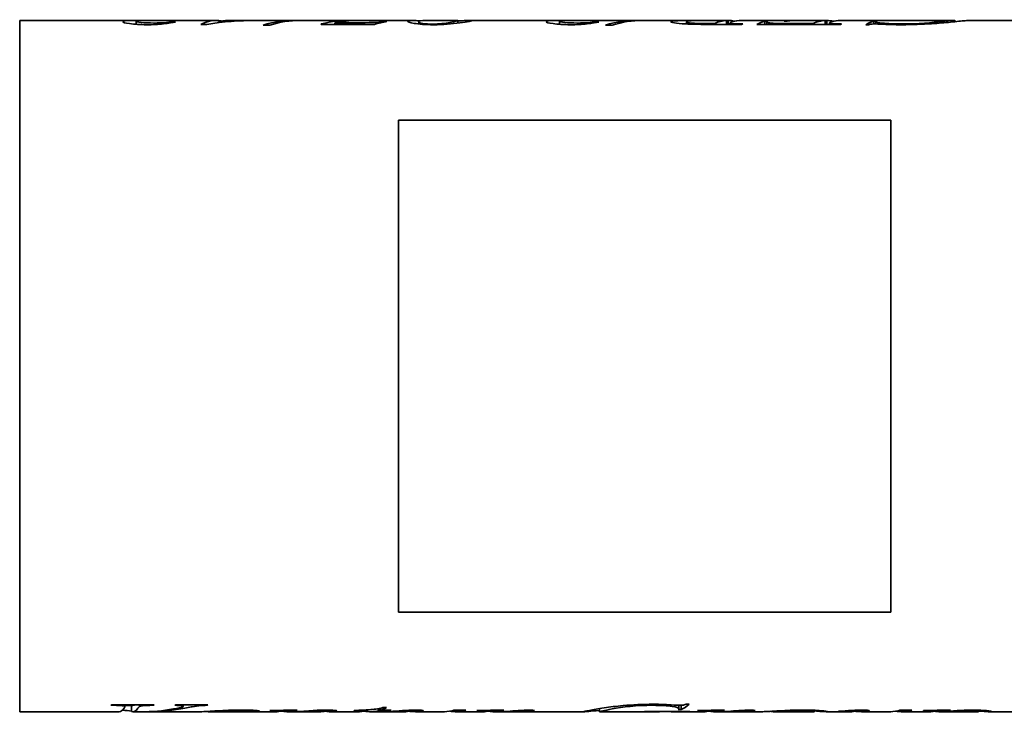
# Model space of a CAD drawing. Header units: millimetres. Extents: x 86 to 334, y 49 to 248.
# Tile 1 of 2: x 86 to 242, y 93 to 203. Entities that reach past the tile are written whole.
import ezdxf

# ---------------------------------------------------------------- set-up
doc = ezdxf.new("R2010")
doc.units = ezdxf.units.MM
doc.layers.add('Krawędzie widoczne(ISO)', color=7, linetype='Continuous', lineweight=35, true_color=0x262659)

msp = doc.modelspace()

# ---------------------------------------------------------------- linework, layer by layer
at = {"layer": 'Krawędzie widoczne(ISO)'}
for p, q in [((86, 202.8), (86, 93.2)), ((86, 202.8), (104.5, 202.8)), ((105.83, 202.8), (117.1, 202.8)), ((118.94, 202.8), (122.13, 202.8)), ((123.36, 202.8), (129.33, 202.8)), ((130.41, 202.8), (138.18, 202.8)), ((139.46, 202.8), (148.04, 202.8)), ((150.38, 202.8), (155.3, 202.8)), ((155.39, 202.38), (155.39, 202.79)), ((157.49, 202.8), (171.58, 202.8)), ((172.91, 202.8), (183.57, 202.8)), ((184.65, 202.8), (193.18, 202.8)), ((193.88, 202.79), (193.88, 202.8)), ((197.97, 202.18), (197.97, 202.79)), ((198.24, 202.18), (198.24, 202.8)), ((200.31, 202.8), (207.99, 202.8)), ((213.61, 202.8), (211.36, 202.8)), ((211.58, 202.8), (213.86, 202.8)), ((213.61, 202.18), (213.61, 202.8)), ((213.86, 202.18), (213.86, 202.8)), ((216.02, 202.8), (233.96, 202.8)), ((236.48, 202.8), (254, 202.8)), ((104.44, 202.18), (104.44, 202.67)), ((110.22, 202.46), (110.22, 202.57)), ((115.65, 202.18), (114.71, 202.18)), ((117.49, 202.44), (117.49, 202.57)), ((117.94, 202.69), (117.94, 202.72)), ((125.61, 202.04), (124.56, 202.04)), ((133.75, 202.24), (133.75, 202.18)), ((142.21, 202.18), (133.75, 202.18)), ((135.93, 202.44), (139.97, 202.44)), ((135.93, 202.18), (135.93, 202.44)), ((143.67, 202.61), (144.18, 202.61)), ((143.67, 202.52), (143.67, 202.61)), ((149.21, 202.23), (149.21, 202.56)), ((171.53, 202.18), (171.53, 202.67)), ((177.31, 202.46), (177.31, 202.57)), ((179.85, 202.04), (178.79, 202.04)), ((191.64, 202.24), (191.64, 202.6)), ((200.38, 202.18), (194.26, 202.18)), ((196.08, 202.18), (196.08, 202.32)), ((198.49, 202.18), (198.49, 202.38)), ((216.03, 202.18), (202.78, 202.18)), ((204.03, 202.66), (204.5, 202.66)), ((204.03, 202.18), (204.03, 202.66)), ((204.36, 202.18), (204.36, 202.55)), ((205.99, 202.18), (205.99, 202.32)), ((207.58, 202.71), (207.11, 202.71)), ((208.24, 202.3), (211.67, 202.3)), ((211.67, 202.18), (211.67, 202.3)), ((214.26, 202.18), (214.26, 202.38)), ((220.47, 202.12), (220.01, 202.12)), ((221.28, 202.7), (221.74, 202.7)), ((221.28, 202.24), (221.28, 202.7)), ((221.63, 202.24), (221.63, 202.6)), ((234.18, 202.6), (234.18, 202.75)), ((146, 187), (146, 109)), ((224, 187), (146, 187)), ((224, 109), (224, 187)), ((146, 109), (224, 109)), ((100.9, 94.22), (100.44, 94.22)), ((100.56, 94.31), (107.28, 94.31)), ((102.63, 94.31), (102.63, 93.98)), ((102.63, 94.2), (103.94, 94.2)), ((103.73, 94.2), (103.73, 93.24)), ((104.99, 94.31), (104.99, 94.04)), ((107.15, 94.31), (107.15, 94.22)), ((110.7, 94.31), (115.8, 94.31)), ((111.91, 94.31), (111.91, 94.06)), ((114.7, 94.31), (114.7, 94.18)), ((115.67, 94.31), (115.67, 94.22)), ((142.84, 93.71), (142.84, 93.37)), ((143.09, 93.76), (143.09, 93.44)), ((143.55, 93.86), (144.1, 93.86)), ((177.87, 93.7), (177.87, 93.2)), ((190.42, 94.22), (190.42, 93.71)), ((190.77, 94.23), (190.77, 93.54)), ((191.58, 94.39), (192.03, 94.39)), ((86, 93.2), (101.76, 93.2)), ((103.94, 93.2), (105.25, 93.2)), ((106.25, 93.2), (114.23, 93.2)), ((115.77, 93.26), (115.77, 93.25)), ((115.84, 93.26), (115.84, 93.21)), ((115.92, 93.27), (115.92, 93.2)), ((116.1, 93.2), (118.73, 93.2)), ((120.86, 93.2), (126.51, 93.2)), ((122.19, 93.46), (122.19, 93.32)), ((125.73, 93.4), (125.73, 93.36)), ((127.47, 93.42), (127.47, 93.32)), ((128.31, 93.44), (128.31, 93.2)), ((128.39, 93.2), (128.5, 93.2)), ((129.34, 93.2), (133.31, 93.2)), ((134.26, 93.46), (134.26, 93.3)), ((135.27, 93.2), (139.53, 93.2)), ((140.83, 93.37), (138.91, 93.37)), ((140.56, 93.31), (140.56, 93.29)), ((140.83, 93.48), (140.83, 93.37)), ((141.51, 93.2), (146.78, 93.2)), ((144.62, 93.37), (142.84, 93.37)), ((143.09, 93.44), (144.83, 93.44)), ((144.62, 93.44), (144.62, 93.37)), ((145.44, 93.3), (145.44, 93.25)), ((147.9, 93.45), (147.9, 93.32)), ((148.78, 93.2), (152.86, 93.2)), ((153.31, 93.21), (153.31, 93.2)), ((154.78, 93.44), (156.69, 93.44)), ((155.15, 93.2), (159.38, 93.2)), ((158.58, 93.4), (158.58, 93.36)), ((160.13, 93.43), (160.13, 93.36)), ((160.31, 93.43), (160.31, 93.33)), ((160.59, 93.43), (160.59, 93.26)), ((160.95, 93.44), (160.95, 93.2)), ((161.15, 93.2), (161.38, 93.2)), ((161.99, 93.2), (175.37, 93.2)), ((163.76, 93.3), (163.76, 93.25)), ((165.49, 93.42), (165.49, 93.29)), ((167.1, 93.46), (167.1, 93.28)), ((177.88, 93.2), (187.2, 93.2)), ((185.33, 93.24), (184.98, 93.24)), ((185.12, 93.26), (192.17, 93.26)), ((187.03, 93.26), (187.03, 93.23)), ((187.35, 93.26), (187.35, 93.21)), ((189.45, 93.2), (194.34, 93.2)), ((190.77, 93.54), (190.31, 93.54)), ((192.05, 93.26), (192.05, 93.24)), ((193.53, 93.4), (193.53, 93.36)), ((195.09, 93.43), (195.09, 93.36)), ((195.27, 93.43), (195.27, 93.33)), ((195.55, 93.43), (195.55, 93.26)), ((195.91, 93.44), (195.91, 93.2)), ((196.11, 93.2), (196.33, 93.2)), ((196.95, 93.2), (203.27, 93.2)), ((198.72, 93.3), (198.72, 93.25)), ((200.45, 93.42), (200.45, 93.29)), ((202.06, 93.46), (202.06, 93.28)), ((205.47, 93.2), (211.63, 93.2)), ((211.92, 93.43), (211.92, 93.25)), ((213.82, 93.2), (217.43, 93.2)), ((216.09, 93.3), (216.09, 93.25)), ((218.55, 93.45), (218.55, 93.32)), ((219.44, 93.2), (223.51, 93.2)), ((223.97, 93.21), (223.97, 93.2)), ((225.44, 93.44), (227.34, 93.44)), ((225.8, 93.2), (230.01, 93.2)), ((229.17, 93.41), (229.17, 93.37)), ((230.98, 93.43), (230.98, 93.32)), ((231.95, 93.2), (237.56, 93.2)), ((232.62, 93.45), (232.62, 93.26)), ((237.88, 93.46), (237.88, 93.25)), ((239.58, 93.2), (254, 93.2))]:
    msp.add_line(p, q, dxfattribs=at)
for points in [[(102.71, 202.73), (103.12, 202.78), (103.86, 202.81), (104.93, 202.8)], [(105.4, 202.8), (104.76, 202.79), (104.44, 202.75), (104.44, 202.67)], [(104.93, 202.8), (105.04, 202.8), (105.15, 202.79), (105.26, 202.79)], [(105.83, 202.8), (105.68, 202.8), (105.53, 202.8), (105.4, 202.8)], [(114.71, 202.18), (115.79, 202.74), (116.87, 202.92), (117.94, 202.72)], [(123.36, 202.8), (120.79, 202.8), (118.22, 202.59), (115.65, 202.18)], [(117.49, 202.57), (119.24, 202.74), (120.99, 202.82), (122.74, 202.8)], [(118.94, 202.8), (118.46, 202.8), (117.97, 202.72), (117.49, 202.57)], [(124.56, 202.04), (126.33, 202.6), (128.1, 202.85), (129.87, 202.79)], [(130.41, 202.8), (128.81, 202.8), (127.21, 202.55), (125.61, 202.04)], [(133.75, 202.24), (135.44, 202.67), (137.13, 202.85), (138.83, 202.79)], [(139.46, 202.8), (138.29, 202.8), (137.11, 202.68), (135.93, 202.44)], [(150.38, 202.8), (149.6, 202.8), (149.21, 202.71), (149.21, 202.56)], [(155.39, 202.79), (155.39, 202.8), (155.36, 202.8), (155.3, 202.8)], [(169.79, 202.73), (170.2, 202.78), (170.94, 202.81), (172.01, 202.8)], [(172.49, 202.8), (171.85, 202.79), (171.53, 202.75), (171.53, 202.67)], [(172.01, 202.8), (172.12, 202.8), (172.23, 202.79), (172.34, 202.79)], [(172.91, 202.8), (172.76, 202.8), (172.62, 202.8), (172.49, 202.8)], [(178.79, 202.04), (180.56, 202.6), (182.33, 202.85), (184.11, 202.79)], [(184.65, 202.8), (183.05, 202.8), (181.45, 202.55), (179.85, 202.04)], [(193.88, 202.8), (193.63, 202.8), (193.4, 202.8), (193.18, 202.8)], [(196.08, 202.32), (196.71, 202.6), (197.34, 202.77), (197.97, 202.79)], [(197.97, 202.79), (197.43, 202.79), (197.03, 202.79), (196.79, 202.79)], [(197.22, 202.8), (197.5, 202.8), (197.84, 202.8), (198.24, 202.8)], [(198.24, 202.8), (198.57, 202.8), (198.91, 202.75), (199.24, 202.68)], [(200.31, 202.8), (199.83, 202.8), (199.35, 202.72), (198.88, 202.57)], [(207.11, 202.71), (207.56, 202.8), (208.02, 202.82), (208.47, 202.77)], [(211.67, 202.3), (212.31, 202.61), (212.96, 202.77), (213.61, 202.8)], [(213.86, 202.8), (214.21, 202.79), (214.56, 202.75), (214.91, 202.66)], [(216.02, 202.8), (215.56, 202.8), (215.09, 202.73), (214.63, 202.58)], [(232.19, 202.64), (233.52, 202.79), (234.18, 202.85), (234.18, 202.75)], [(102.32, 202.59), (102.32, 202.65), (102.45, 202.7), (102.71, 202.73)], [(107.32, 202.39), (108.5, 202.39), (109.46, 202.47), (110.22, 202.57)], [(110.22, 202.57), (110.37, 202.56), (110.52, 202.56), (110.67, 202.55)], [(144.18, 202.61), (143.52, 202.51), (142.87, 202.36), (142.21, 202.18)], [(169.4, 202.59), (169.4, 202.65), (169.53, 202.7), (169.79, 202.73)], [(174.4, 202.39), (175.58, 202.39), (176.55, 202.47), (177.31, 202.57)], [(177.31, 202.57), (177.45, 202.56), (177.6, 202.56), (177.75, 202.55)], [(194.92, 202.3), (195.22, 202.3), (195.61, 202.3), (196.08, 202.32)], [(198.88, 202.57), (198.62, 202.5), (198.49, 202.42), (198.49, 202.38)], [(200.15, 202.25), (200.29, 202.25), (200.42, 202.24), (200.54, 202.24)], [(200.54, 202.24), (200.49, 202.22), (200.43, 202.2), (200.38, 202.18)], [(202.78, 202.18), (203.19, 202.39), (203.61, 202.55), (204.03, 202.66)], [(204.5, 202.66), (204.41, 202.62), (204.36, 202.58), (204.36, 202.55)], [(205.99, 202.32), (206.33, 202.31), (207.08, 202.3), (208.24, 202.3)], [(214.63, 202.58), (214.38, 202.51), (214.26, 202.44), (214.26, 202.38)], [(216.18, 202.24), (216.13, 202.22), (216.08, 202.2), (216.03, 202.18)], [(220.01, 202.12), (220.44, 202.4), (220.86, 202.59), (221.28, 202.7)], [(222.44, 202.21), (222.05, 202.23), (221.75, 202.24), (221.57, 202.24)], [(221.74, 202.7), (221.66, 202.66), (221.63, 202.62), (221.63, 202.6)], [(225.75, 202.12), (224.54, 202.12), (223.44, 202.15), (222.44, 202.21)], [(225.75, 202.24), (228.38, 202.24), (230.53, 202.46), (232.19, 202.64)], [(230.46, 202.28), (228.96, 202.18), (227.39, 202.12), (225.75, 202.12)], [(100.44, 94.22), (100.48, 94.25), (100.52, 94.28), (100.56, 94.31)], [(101.76, 93.2), (102.02, 93.2), (102.28, 93.39), (102.53, 93.76)], [(102.53, 93.76), (102.6, 93.86), (102.63, 93.94), (102.63, 93.98)], [(104.74, 93.79), (104.41, 93.3), (104.07, 93.11), (103.73, 93.24)], [(104.29, 94.31), (104.17, 94.24), (104.05, 94.2), (103.94, 94.2)], [(104.99, 94.04), (104.91, 94.01), (104.83, 93.92), (104.74, 93.79)], [(105.25, 93.2), (106.96, 93.2), (108.66, 93.35), (110.37, 93.64)], [(111.16, 93.61), (109.36, 93.31), (107.55, 93.17), (105.75, 93.2)], [(107.28, 94.31), (107.24, 94.28), (107.19, 94.25), (107.15, 94.22)], [(110.37, 93.64), (111.09, 93.77), (111.54, 93.88), (111.73, 93.94)], [(110.55, 94.22), (110.6, 94.25), (110.65, 94.28), (110.7, 94.31)], [(111.73, 93.94), (111.85, 93.98), (111.91, 94.02), (111.91, 94.06)], [(115.67, 94.22), (115.27, 94.21), (114.94, 94.2), (114.7, 94.18)], [(115.8, 94.31), (115.76, 94.28), (115.72, 94.25), (115.67, 94.22)], [(144.1, 93.86), (143.77, 93.68), (143.43, 93.54), (143.09, 93.44)], [(179.85, 93.64), (178.53, 93.4), (177.87, 93.22), (177.87, 93.2)], [(186.3, 94.22), (183.67, 94.22), (181.52, 93.95), (179.85, 93.64)], [(181.59, 94.18), (183.09, 94.31), (184.66, 94.39), (186.3, 94.39)], [(186.3, 94.39), (187.51, 94.39), (188.61, 94.35), (189.6, 94.27)], [(189.6, 94.27), (190, 94.24), (190.29, 94.22), (190.48, 94.22)], [(190.31, 93.54), (190.39, 93.61), (190.42, 93.67), (190.42, 93.71)], [(192.03, 94.39), (191.61, 94.02), (191.19, 93.73), (190.77, 93.54)], [(103.73, 93.31), (103.25, 93.35), (102.77, 93.4), (102.29, 93.46)], [(115.84, 93.21), (115.79, 93.22), (115.77, 93.24), (115.77, 93.25)], [(115.92, 93.21), (115.9, 93.21), (115.87, 93.21), (115.84, 93.21)], [(118.73, 93.2), (118.83, 93.2), (118.93, 93.2), (119.02, 93.2)], [(119.85, 93.2), (119.81, 93.2), (119.76, 93.2), (119.72, 93.2)], [(123.12, 93.22), (122.38, 93.2), (121.29, 93.2), (119.85, 93.2)], [(123.97, 93.32), (123.97, 93.27), (123.68, 93.24), (123.12, 93.22)], [(125.62, 93.39), (127.06, 93.42), (128.5, 93.44), (129.94, 93.47)], [(125.73, 93.36), (125.69, 93.37), (125.66, 93.38), (125.62, 93.39)], [(126.19, 93.36), (126.03, 93.36), (125.88, 93.36), (125.73, 93.36)], [(126.7, 93.37), (126.61, 93.37), (126.44, 93.37), (126.19, 93.36)], [(126.51, 93.2), (126.7, 93.2), (126.88, 93.21), (127.06, 93.23)], [(127.06, 93.23), (127.33, 93.27), (127.47, 93.31), (127.47, 93.32)], [(128.31, 93.22), (127.98, 93.24), (127.69, 93.27), (127.45, 93.31)], [(129.94, 93.47), (129.4, 93.28), (128.85, 93.19), (128.31, 93.2)], [(133.65, 93.34), (133.4, 93.34), (133.09, 93.33), (132.73, 93.32)], [(133.31, 93.2), (133.52, 93.2), (133.73, 93.21), (133.94, 93.23)], [(133.94, 93.23), (134.15, 93.25), (134.26, 93.28), (134.26, 93.3)], [(135.85, 93.23), (135.32, 93.18), (134.78, 93.2), (134.24, 93.29)], [(136.26, 93.33), (136.26, 93.29), (136.12, 93.26), (135.85, 93.23)], [(138.91, 93.37), (138.95, 93.38), (138.99, 93.4), (139.03, 93.41)], [(139.53, 93.2), (139.96, 93.2), (140.39, 93.26), (140.83, 93.37)], [(140.56, 93.29), (140.54, 93.29), (140.53, 93.29), (140.51, 93.3)], [(142.84, 93.37), (142.08, 93.18), (141.32, 93.15), (140.56, 93.29)], [(144.83, 93.44), (144.76, 93.41), (144.69, 93.39), (144.62, 93.37)], [(145.05, 93.27), (145.73, 93.32), (146.46, 93.37), (147.22, 93.41)], [(145.44, 93.25), (145.31, 93.26), (145.18, 93.26), (145.05, 93.27)], [(146.78, 93.2), (146.99, 93.2), (147.21, 93.21), (147.42, 93.23)], [(147.22, 93.41), (147.8, 93.45), (148.34, 93.47), (148.83, 93.47)], [(147.42, 93.23), (147.74, 93.27), (147.9, 93.31), (147.9, 93.32)], [(148.01, 93.25), (147.91, 93.26), (147.83, 93.27), (147.76, 93.28)], [(149.38, 93.23), (148.92, 93.19), (148.47, 93.19), (148.01, 93.25)], [(149.97, 93.36), (149.97, 93.32), (149.77, 93.26), (149.38, 93.23)], [(153.31, 93.2), (153.25, 93.2), (153.18, 93.2), (153.12, 93.2)], [(154.4, 93.26), (154.32, 93.27), (154.26, 93.28), (154.2, 93.29)], [(156.69, 93.44), (155.92, 93.2), (155.16, 93.14), (154.4, 93.26)], [(154.49, 93.35), (154.59, 93.38), (154.69, 93.41), (154.78, 93.44)], [(158.41, 93.4), (159.84, 93.42), (161.27, 93.44), (162.7, 93.47)], [(158.58, 93.36), (158.52, 93.38), (158.47, 93.39), (158.41, 93.4)], [(159.49, 93.37), (159.33, 93.37), (159.02, 93.37), (158.58, 93.36)], [(159.38, 93.2), (159.56, 93.2), (159.73, 93.21), (159.91, 93.23)], [(160.13, 93.36), (159.97, 93.37), (159.75, 93.37), (159.49, 93.37)], [(159.91, 93.23), (160.18, 93.26), (160.31, 93.3), (160.31, 93.33)], [(160.31, 93.33), (160.31, 93.34), (160.25, 93.35), (160.13, 93.36)], [(160.59, 93.26), (160.47, 93.28), (160.37, 93.29), (160.29, 93.31)], [(160.95, 93.23), (160.82, 93.24), (160.7, 93.25), (160.59, 93.26)], [(162.7, 93.47), (162.12, 93.27), (161.53, 93.18), (160.95, 93.2)], [(161.38, 93.2), (162.69, 93.2), (163.89, 93.31), (164.97, 93.39)], [(163.76, 93.25), (163.12, 93.22), (162.42, 93.19), (161.68, 93.2)], [(164.74, 93.3), (164.52, 93.3), (164.19, 93.28), (163.76, 93.25)], [(165.15, 93.31), (165, 93.31), (164.86, 93.31), (164.74, 93.3)], [(164.97, 93.39), (165.65, 93.44), (166.21, 93.47), (166.63, 93.47)], [(165.38, 93.3), (165.32, 93.31), (165.24, 93.31), (165.15, 93.31)], [(165.49, 93.29), (165.47, 93.29), (165.44, 93.3), (165.38, 93.3)], [(167.1, 93.28), (166.91, 93.26), (166.62, 93.25), (166.24, 93.25)], [(167.53, 93.38), (167.53, 93.34), (167.39, 93.3), (167.1, 93.28)], [(177.87, 93.2), (177.87, 93.2), (177.87, 93.2), (177.88, 93.2)], [(184.98, 93.24), (185.03, 93.25), (185.07, 93.25), (185.12, 93.26)], [(187.03, 93.23), (186.68, 93.24), (186.11, 93.24), (185.33, 93.24)], [(187.35, 93.21), (187.35, 93.22), (187.25, 93.22), (187.03, 93.23)], [(187.2, 93.2), (187.3, 93.2), (187.35, 93.2), (187.35, 93.21)], [(189.2, 93.21), (189.03, 93.22), (188.86, 93.23), (188.69, 93.26)], [(189.88, 93.21), (189.74, 93.21), (189.52, 93.19), (189.2, 93.21)], [(192.17, 93.26), (192.13, 93.25), (192.09, 93.25), (192.05, 93.24)], [(193.37, 93.4), (194.8, 93.42), (196.23, 93.44), (197.66, 93.47)], [(193.53, 93.36), (193.48, 93.38), (193.42, 93.39), (193.37, 93.4)], [(194.45, 93.37), (194.28, 93.37), (193.98, 93.37), (193.53, 93.36)], [(194.34, 93.2), (194.52, 93.2), (194.69, 93.21), (194.87, 93.23)], [(195.09, 93.36), (194.92, 93.37), (194.71, 93.37), (194.45, 93.37)], [(194.87, 93.23), (195.14, 93.26), (195.27, 93.3), (195.27, 93.33)], [(195.27, 93.33), (195.27, 93.34), (195.21, 93.35), (195.09, 93.36)], [(195.55, 93.26), (195.43, 93.28), (195.33, 93.29), (195.25, 93.31)], [(195.91, 93.23), (195.78, 93.24), (195.66, 93.25), (195.55, 93.26)], [(197.66, 93.47), (197.08, 93.27), (196.49, 93.18), (195.91, 93.2)], [(196.33, 93.2), (197.65, 93.2), (198.84, 93.31), (199.92, 93.39)], [(198.72, 93.25), (198.07, 93.22), (197.38, 93.19), (196.64, 93.2)], [(199.7, 93.3), (199.48, 93.3), (199.15, 93.28), (198.72, 93.25)], [(200.1, 93.31), (199.96, 93.31), (199.82, 93.31), (199.7, 93.3)], [(199.92, 93.39), (200.61, 93.44), (201.16, 93.47), (201.59, 93.47)], [(200.34, 93.3), (200.28, 93.31), (200.2, 93.31), (200.1, 93.31)], [(200.45, 93.29), (200.43, 93.29), (200.4, 93.3), (200.34, 93.3)], [(202.06, 93.28), (201.87, 93.26), (201.58, 93.25), (201.2, 93.25)], [(202.49, 93.38), (202.49, 93.34), (202.35, 93.3), (202.06, 93.28)], [(211.63, 93.2), (211.83, 93.2), (211.92, 93.22), (211.92, 93.25)], [(215.7, 93.27), (216.39, 93.32), (217.11, 93.37), (217.87, 93.41)], [(216.09, 93.25), (215.96, 93.26), (215.83, 93.26), (215.7, 93.27)], [(217.43, 93.2), (217.64, 93.2), (217.86, 93.21), (218.08, 93.23)], [(217.87, 93.41), (218.45, 93.45), (218.99, 93.47), (219.48, 93.47)], [(218.08, 93.23), (218.39, 93.27), (218.55, 93.31), (218.55, 93.32)], [(218.66, 93.25), (218.57, 93.26), (218.48, 93.27), (218.41, 93.28)], [(220.03, 93.23), (219.58, 93.19), (219.12, 93.19), (218.66, 93.25)], [(220.62, 93.36), (220.62, 93.32), (220.42, 93.26), (220.03, 93.23)], [(223.97, 93.2), (223.9, 93.2), (223.84, 93.2), (223.77, 93.2)], [(225.05, 93.26), (224.98, 93.27), (224.91, 93.28), (224.85, 93.29)], [(227.34, 93.44), (226.58, 93.2), (225.81, 93.14), (225.05, 93.26)], [(225.15, 93.35), (225.24, 93.38), (225.34, 93.41), (225.44, 93.44)], [(229.17, 93.41), (230.6, 93.42), (232.03, 93.44), (233.45, 93.47)], [(230.19, 93.37), (229.95, 93.37), (229.61, 93.37), (229.17, 93.37)], [(230.01, 93.2), (230.24, 93.2), (230.46, 93.22), (230.69, 93.25)], [(230.69, 93.25), (230.88, 93.28), (230.98, 93.31), (230.98, 93.32)], [(231.65, 93.21), (231.41, 93.22), (231.18, 93.25), (230.94, 93.3)], [(233.45, 93.47), (233.17, 93.37), (232.9, 93.3), (232.62, 93.26)], [(237.56, 93.2), (237.77, 93.2), (237.88, 93.22), (237.88, 93.25)], [(239.94, 93.24), (239.94, 93.17), (239.25, 93.19), (237.88, 93.29)]]:
    msp.add_open_spline(points, degree=3, dxfattribs=at)
for points, knots in [([(147.43, 202.68), (147.43, 202.79), (147.82, 202.82), (148.61, 202.78), (148.86, 202.77), (149.14, 202.75), (149.45, 202.72)], [0, 0, 0, 0, 1, 1, 1, 1.318927, 1.318927, 1.318927, 1.318927]), ([(151.44, 202.22), (152.44, 202.22), (153.34, 202.34), (154.16, 202.48), (154.98, 202.63), (155.39, 202.76), (155.39, 202.79)], [0, 0, 0, 0, 1, 1, 1, 2, 2, 2, 2]), ([(157.67, 202.78), (157.67, 202.73), (157.02, 202.58), (155.72, 202.42), (154.41, 202.25), (153.03, 202.12), (151.57, 202.12)], [0, 0, 0, 0, 1, 1, 1, 2, 2, 2, 2]), ([(155.39, 202.74), (155.89, 202.75), (156.31, 202.76), (156.66, 202.78), (157.33, 202.8), (157.67, 202.81), (157.67, 202.78)], [0.486334, 0.486334, 0.486334, 0.486334, 1, 1, 1, 2, 2, 2, 2]), ([(189.11, 202.6), (189.11, 202.68), (189.48, 202.73), (190.23, 202.76), (190.97, 202.79), (192.19, 202.8), (193.88, 202.8)], [0, 0, 0, 0, 1, 1, 1, 2, 2, 2, 2]), ([(196.79, 202.79), (195.05, 202.79), (193.76, 202.79), (192.91, 202.77), (192.06, 202.74), (191.64, 202.7), (191.64, 202.6)], [0, 0, 0, 0, 1, 1, 1, 2, 2, 2, 2]), ([(193.88, 202.79), (193.95, 202.79), (194.03, 202.79), (194.12, 202.79), (194.76, 202.8), (195.8, 202.8), (197.22, 202.8)], [0.865607, 0.865607, 0.865607, 0.865607, 1, 1, 1, 2, 2, 2, 2]), ([(211.36, 202.8), (210.36, 202.8), (209.61, 202.8), (209.12, 202.79), (208.62, 202.78), (208.11, 202.77), (207.58, 202.71)], [0, 0, 0, 0, 1, 1, 1, 2, 2, 2, 2]), ([(209.46, 202.79), (209.53, 202.79), (209.6, 202.79), (209.69, 202.8), (210.03, 202.8), (210.66, 202.8), (211.58, 202.8)], [0.745713, 0.745713, 0.745713, 0.745713, 1, 1, 1, 2, 2, 2, 2]), ([(236.48, 202.8), (236.33, 202.8), (236.09, 202.79), (235.78, 202.76), (235.17, 202.71), (234.4, 202.62), (233.47, 202.53), (232.55, 202.44), (231.54, 202.35), (230.46, 202.28)], [0.496689, 0.496689, 0.496689, 0.496689, 1, 1, 1, 2, 2, 2, 3, 3, 3, 3]), ([(106.14, 202.12), (105.06, 202.12), (104.16, 202.18), (103.42, 202.29), (102.69, 202.39), (102.32, 202.49), (102.32, 202.59)], [0, 0, 0, 0, 1, 1, 1, 2, 2, 2, 2]), ([(104.44, 202.67), (104.44, 202.61), (104.71, 202.54), (105.24, 202.48), (105.78, 202.43), (106.47, 202.39), (107.32, 202.39)], [0, 0, 0, 0, 1, 1, 1, 2, 2, 2, 2]), ([(110.67, 202.55), (110.24, 202.45), (109.62, 202.34), (108.8, 202.26), (107.98, 202.17), (107.09, 202.12), (106.14, 202.12)], [0, 0, 0, 0, 1, 1, 1, 2, 2, 2, 2]), ([(139.97, 202.44), (141.08, 202.44), (141.84, 202.45), (142.25, 202.47), (142.66, 202.5), (143.13, 202.55), (143.67, 202.61)], [0, 0, 0, 0, 1, 1, 1, 2, 2, 2, 2]), ([(151.57, 202.12), (150.24, 202.12), (149.21, 202.21), (148.5, 202.34), (147.79, 202.47), (147.43, 202.59), (147.43, 202.68)], [0, 0, 0, 0, 1, 1, 1, 2, 2, 2, 2]), ([(149.21, 202.56), (149.21, 202.48), (149.43, 202.39), (149.88, 202.33), (150.33, 202.26), (150.85, 202.22), (151.44, 202.22)], [0, 0, 0, 0, 1, 1, 1, 2, 2, 2, 2]), ([(173.22, 202.12), (172.15, 202.12), (171.24, 202.18), (170.51, 202.29), (169.77, 202.39), (169.4, 202.49), (169.4, 202.59)], [0, 0, 0, 0, 1, 1, 1, 2, 2, 2, 2]), ([(171.53, 202.67), (171.53, 202.61), (171.79, 202.54), (172.33, 202.48), (172.86, 202.43), (173.55, 202.39), (174.4, 202.39)], [0, 0, 0, 0, 1, 1, 1, 2, 2, 2, 2]), ([(177.75, 202.55), (177.32, 202.45), (176.7, 202.34), (175.88, 202.26), (175.06, 202.17), (174.18, 202.12), (173.22, 202.12)], [0, 0, 0, 0, 1, 1, 1, 2, 2, 2, 2]), ([(194.26, 202.18), (193.24, 202.18), (192.32, 202.2), (191.51, 202.25), (190.71, 202.29), (190.11, 202.35), (189.71, 202.42), (189.31, 202.48), (189.11, 202.55), (189.11, 202.6)], [0, 0, 0, 0, 1, 1, 1, 2, 2, 2, 3, 3, 3, 3]), ([(191.64, 202.6), (191.64, 202.52), (191.9, 202.45), (192.42, 202.39), (192.95, 202.33), (193.78, 202.3), (194.92, 202.3)], [0, 0, 0, 0, 1, 1, 1, 2, 2, 2, 2]), ([(198.49, 202.38), (198.49, 202.34), (198.6, 202.31), (198.83, 202.28), (199.06, 202.26), (199.5, 202.25), (200.15, 202.25)], [0, 0, 0, 0, 1, 1, 1, 2, 2, 2, 2]), ([(204.36, 202.55), (204.36, 202.49), (204.51, 202.44), (204.82, 202.41), (205.13, 202.37), (205.51, 202.34), (205.99, 202.32)], [0, 0, 0, 0, 1, 1, 1, 2, 2, 2, 2]), ([(214.26, 202.38), (214.26, 202.35), (214.32, 202.33), (214.42, 202.31), (214.53, 202.29), (214.69, 202.27), (214.9, 202.26), (215.12, 202.25), (215.54, 202.24), (216.18, 202.24)], [0, 0, 0, 0, 1, 1, 1, 2, 2, 2, 3, 3, 3, 3]), ([(221.57, 202.24), (221.37, 202.24), (221.19, 202.24), (221.04, 202.22), (220.89, 202.21), (220.7, 202.17), (220.47, 202.12)], [0, 0, 0, 0, 1, 1, 1, 2, 2, 2, 2]), ([(221.63, 202.6), (221.63, 202.53), (221.99, 202.45), (222.72, 202.37), (223.45, 202.29), (224.46, 202.24), (225.75, 202.24)], [0, 0, 0, 0, 1, 1, 1, 2, 2, 2, 2]), ([(102.63, 93.98), (102.63, 94.05), (102.49, 94.1), (102.22, 94.15), (101.94, 94.2), (101.5, 94.22), (100.9, 94.22)], [0, 0, 0, 0, 1, 1, 1, 2, 2, 2, 2]), ([(107.15, 94.22), (106.41, 94.22), (105.91, 94.2), (105.65, 94.18), (105.38, 94.15), (105.16, 94.1), (104.99, 94.04)], [0, 0, 0, 0, 1, 1, 1, 2, 2, 2, 2]), ([(111.91, 94.06), (111.91, 94.1), (111.81, 94.13), (111.62, 94.16), (111.44, 94.19), (111.08, 94.21), (110.55, 94.22)], [0, 0, 0, 0, 1, 1, 1, 2, 2, 2, 2]), ([(114.7, 94.18), (114.24, 94.13), (113.78, 94.07), (113.33, 94), (112.87, 93.92), (112.15, 93.77), (111.16, 93.61)], [0, 0, 0, 0, 1, 1, 1, 2, 2, 2, 2]), ([(139.03, 93.41), (139.96, 93.43), (140.74, 93.47), (141.38, 93.52), (142.02, 93.57), (142.74, 93.67), (143.55, 93.86)], [0, 0, 0, 0, 1, 1, 1, 2, 2, 2, 2]), ([(175.34, 93.2), (175.34, 93.22), (175.65, 93.3), (176.26, 93.41), (176.88, 93.53), (177.65, 93.67), (178.58, 93.81), (179.5, 93.95), (180.51, 94.08), (181.59, 94.18)], [0, 0, 0, 0, 1, 1, 1, 2, 2, 2, 3, 3, 3, 3]), ([(190.42, 93.71), (190.42, 93.82), (190.06, 93.94), (189.33, 94.05), (188.59, 94.16), (187.59, 94.22), (186.3, 94.22)], [0, 0, 0, 0, 1, 1, 1, 2, 2, 2, 2]), ([(190.48, 94.22), (190.68, 94.22), (190.86, 94.23), (191.01, 94.25), (191.16, 94.27), (191.34, 94.31), (191.58, 94.39)], [0, 0, 0, 0, 1, 1, 1, 2, 2, 2, 2]), ([(114.23, 93.2), (114.4, 93.2), (114.61, 93.2), (114.87, 93.21), (115.64, 93.25), (116.6, 93.31), (117.76, 93.37), (118.93, 93.43), (120.12, 93.47), (121.35, 93.47)], [0.670473, 0.670473, 0.670473, 0.670473, 1, 1, 1, 2, 2, 2, 3, 3, 3, 3]), ([(120.88, 93.41), (120, 93.41), (119.07, 93.36), (118.09, 93.31), (117.11, 93.25), (116.39, 93.18), (115.92, 93.2)], [0, 0, 0, 0, 1, 1, 1, 2, 2, 2, 2]), ([(119.02, 93.2), (120.08, 93.2), (120.87, 93.21), (121.4, 93.23), (121.92, 93.25), (122.19, 93.28), (122.19, 93.32)], [0, 0, 0, 0, 1, 1, 1, 2, 2, 2, 2]), ([(122.19, 93.32), (122.19, 93.34), (122.07, 93.36), (121.85, 93.38), (121.62, 93.4), (121.3, 93.41), (120.88, 93.41)], [0, 0, 0, 0, 1, 1, 1, 2, 2, 2, 2]), ([(121.35, 93.47), (122.24, 93.47), (122.9, 93.45), (123.33, 93.41), (123.75, 93.38), (123.97, 93.35), (123.97, 93.32)], [0, 0, 0, 0, 1, 1, 1, 2, 2, 2, 2]), ([(127.47, 93.32), (127.47, 93.33), (127.39, 93.34), (127.24, 93.35), (127.09, 93.36), (126.91, 93.37), (126.7, 93.37)], [0, 0, 0, 0, 1, 1, 1, 2, 2, 2, 2]), ([(128.5, 93.2), (130.07, 93.2), (131.29, 93.31), (132.15, 93.37), (133.03, 93.43), (133.89, 93.47), (134.72, 93.47)], [0.037632, 0.037632, 0.037632, 0.037632, 1, 1, 1, 2, 2, 2, 2]), ([(132.73, 93.32), (132.06, 93.29), (131.37, 93.26), (130.65, 93.23), (130.1, 93.21), (129.53, 93.19), (128.94, 93.2)], [0, 0, 0, 0, 1, 1, 1, 1.753854, 1.753854, 1.753854, 1.753854]), ([(134.26, 93.3), (134.26, 93.31), (134.2, 93.32), (134.08, 93.33), (133.96, 93.34), (133.81, 93.34), (133.65, 93.34)], [0, 0, 0, 0, 1, 1, 1, 2, 2, 2, 2]), ([(134.72, 93.47), (135.16, 93.47), (135.53, 93.45), (135.82, 93.42), (136.11, 93.39), (136.26, 93.36), (136.26, 93.33)], [0, 0, 0, 0, 1, 1, 1, 2, 2, 2, 2]), ([(147.49, 93.35), (147.28, 93.35), (147.07, 93.34), (146.86, 93.33), (146.65, 93.33), (146.18, 93.29), (145.44, 93.25)], [0, 0, 0, 0, 1, 1, 1, 2, 2, 2, 2]), ([(147.9, 93.32), (147.9, 93.33), (147.85, 93.33), (147.77, 93.34), (147.69, 93.34), (147.59, 93.35), (147.49, 93.35)], [0, 0, 0, 0, 1, 1, 1, 2, 2, 2, 2]), ([(148.83, 93.47), (149.16, 93.47), (149.43, 93.45), (149.65, 93.43), (149.86, 93.41), (149.97, 93.38), (149.97, 93.36)], [0, 0, 0, 0, 1, 1, 1, 2, 2, 2, 2]), ([(152.86, 93.2), (152.87, 93.2), (152.89, 93.2), (152.91, 93.2), (153.41, 93.2), (153.94, 93.22), (154.49, 93.35)], [2.963983, 2.963983, 2.963983, 2.963983, 3, 3, 3, 4, 4, 4, 4]), ([(166.24, 93.25), (166.05, 93.25), (165.88, 93.25), (165.75, 93.26), (165.62, 93.26), (165.53, 93.27), (165.49, 93.29)], [0, 0, 0, 0, 1, 1, 1, 2, 2, 2, 2]), ([(166.63, 93.47), (166.91, 93.47), (167.13, 93.46), (167.29, 93.44), (167.45, 93.43), (167.53, 93.41), (167.53, 93.38)], [0, 0, 0, 0, 1, 1, 1, 2, 2, 2, 2]), ([(177.87, 93.41), (177.12, 93.36), (176.55, 93.31), (176.14, 93.26), (175.61, 93.21), (175.34, 93.19), (175.34, 93.2)], [1.235245, 1.235245, 1.235245, 1.235245, 2, 2, 2, 3, 3, 3, 3]), ([(192.05, 93.24), (191.4, 93.24), (190.93, 93.24), (190.64, 93.23), (190.35, 93.23), (190.09, 93.22), (189.88, 93.21)], [0, 0, 0, 0, 1, 1, 1, 2, 2, 2, 2]), ([(201.2, 93.25), (201.01, 93.25), (200.84, 93.25), (200.71, 93.26), (200.57, 93.26), (200.49, 93.27), (200.45, 93.29)], [0, 0, 0, 0, 1, 1, 1, 2, 2, 2, 2]), ([(201.59, 93.47), (201.87, 93.47), (202.09, 93.46), (202.25, 93.44), (202.41, 93.43), (202.49, 93.41), (202.49, 93.38)], [0, 0, 0, 0, 1, 1, 1, 2, 2, 2, 2]), ([(203.27, 93.2), (203.44, 93.2), (203.65, 93.21), (203.92, 93.22), (204.63, 93.25), (205.57, 93.31), (206.75, 93.37), (207.93, 93.43), (209.07, 93.47), (210.17, 93.47)], [0.625205, 0.625205, 0.625205, 0.625205, 1, 1, 1, 2, 2, 2, 3, 3, 3, 3]), ([(209.87, 93.41), (208.64, 93.41), (207.5, 93.31), (206.47, 93.24), (205.5, 93.18), (204.98, 93.19), (204.92, 93.27)], [0, 0, 0, 0, 1, 1, 1, 1.934074, 1.934074, 1.934074, 1.934074]), ([(211.92, 93.25), (211.92, 93.28), (211.73, 93.32), (211.35, 93.36), (210.97, 93.39), (210.48, 93.41), (209.87, 93.41)], [0, 0, 0, 0, 1, 1, 1, 2, 2, 2, 2]), ([(210.17, 93.47), (211.28, 93.47), (212.2, 93.43), (212.91, 93.37), (213.62, 93.31), (213.98, 93.25), (213.98, 93.22)], [0, 0, 0, 0, 1, 1, 1, 2, 2, 2, 2]), ([(213.98, 93.22), (213.98, 93.19), (213.65, 93.2), (212.98, 93.25), (212.68, 93.27), (212.33, 93.3), (211.92, 93.33)], [0, 0, 0, 0, 1, 1, 1, 1.44928, 1.44928, 1.44928, 1.44928]), ([(218.15, 93.35), (217.93, 93.35), (217.72, 93.34), (217.51, 93.33), (217.31, 93.33), (216.83, 93.29), (216.09, 93.25)], [0, 0, 0, 0, 1, 1, 1, 2, 2, 2, 2]), ([(218.55, 93.32), (218.55, 93.33), (218.51, 93.33), (218.42, 93.34), (218.34, 93.34), (218.25, 93.35), (218.15, 93.35)], [0, 0, 0, 0, 1, 1, 1, 2, 2, 2, 2]), ([(219.48, 93.47), (219.81, 93.47), (220.09, 93.45), (220.3, 93.43), (220.51, 93.41), (220.62, 93.38), (220.62, 93.36)], [0, 0, 0, 0, 1, 1, 1, 2, 2, 2, 2]), ([(223.51, 93.2), (223.53, 93.2), (223.54, 93.2), (223.56, 93.2), (224.06, 93.2), (224.59, 93.22), (225.15, 93.35)], [2.963983, 2.963983, 2.963983, 2.963983, 3, 3, 3, 4, 4, 4, 4]), ([(230.98, 93.32), (230.98, 93.34), (230.91, 93.35), (230.78, 93.36), (230.66, 93.37), (230.46, 93.37), (230.19, 93.37)], [0, 0, 0, 0, 1, 1, 1, 2, 2, 2, 2]), ([(236.33, 93.37), (235.41, 93.37), (234.5, 93.32), (233.6, 93.27), (232.71, 93.22), (232.05, 93.18), (231.65, 93.21)], [0, 0, 0, 0, 1, 1, 1, 2, 2, 2, 2]), ([(232.62, 93.26), (233.53, 93.31), (234.34, 93.37), (235.05, 93.41), (235.76, 93.44), (236.49, 93.47), (237.24, 93.47)], [0, 0, 0, 0, 1, 1, 1, 2, 2, 2, 2]), ([(237.88, 93.25), (237.88, 93.27), (237.73, 93.3), (237.42, 93.33), (237.11, 93.35), (236.74, 93.37), (236.33, 93.37)], [0, 0, 0, 0, 1, 1, 1, 2, 2, 2, 2]), ([(237.24, 93.47), (237.98, 93.47), (238.62, 93.43), (239.15, 93.39), (239.67, 93.34), (239.94, 93.28), (239.94, 93.24)], [0, 0, 0, 0, 1, 1, 1, 2, 2, 2, 2])]:
    msp.add_open_spline(points, degree=3, knots=knots, dxfattribs=at)

doc.saveas('drawing.dxf')
